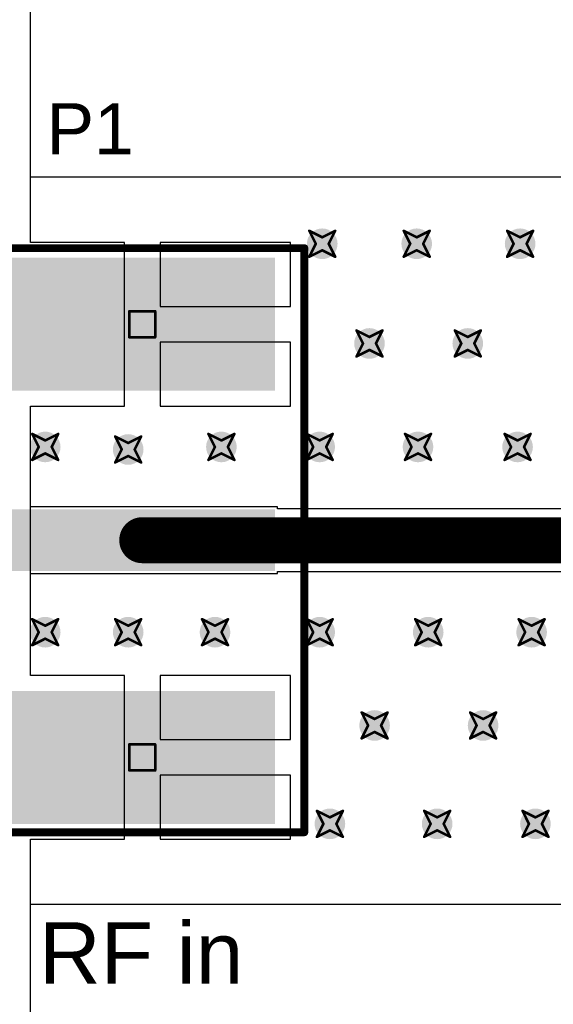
# Model space of a CAD drawing. Header units: millimetres. Extents: x 3.32 to 8.49, y 3.09 to 5.98.
# Tile 14 of 22: x 4.14 to 4.55, y 4.39 to 5.15. Entities that reach past the tile are written whole.
import ezdxf

# ---------------------------------------------------------------- set-up
doc = ezdxf.new("R2010")
doc.units = ezdxf.units.MM
doc.header["$MEASUREMENT"] = 0
for name, color, linetype in [('BottomLayer', 5, 'Continuous'), ('BottomSolder', 6, 'Continuous'), ('DrillDrawing', 1, 'Continuous'), ('PadHoleLayer', 156, 'Continuous'), ('TopLayer', 1, 'Continuous'), ('TopOverlay', 2, 'Continuous'), ('TopPaste', 8, 'Continuous'), ('TopSolder', 216, 'Continuous'), ('ViaHoleLayer', 16, 'Continuous')]:
    doc.layers.add(name, color=color, linetype=linetype)
doc.styles.add('Arial', font='arial.ttf', dxfattribs={"height": 0.2})

# ---------------------------------------------------------------- blocks, each defined once
blk = doc.blocks.new('SMA_SIDE_12')
at = {"layer": 'BottomLayer'}
for points in [[(-0.09843, 0.11911), (-0.09843, 0.21356), (0.09843, 0.21356), (0.09843, 0.11911)], [(-0.09843, -0.21455), (-0.09843, -0.1201), (0.09843, -0.1201), (0.09843, -0.21455)]]:
    blk.add_hatch(color=5, dxfattribs=at).paths.add_polyline_path(points)
at = {"layer": 'BottomSolder'}
for points in [[(-0.10243, 0.11511), (-0.10243, 0.21756), (0.10243, 0.21756), (0.10243, 0.11511)], [(-0.10243, -0.21855), (-0.10243, -0.1161), (0.10243, -0.1161), (0.10243, -0.21855)]]:
    blk.add_hatch(color=6, dxfattribs=at).paths.add_polyline_path(points)
at = {"layer": 'PadHoleLayer'}
h = blk.add_hatch(color=156, dxfattribs=at)
edge = h.paths.add_edge_path()
edge.add_arc((0, 0.16634), 0.01969, 0, 360)
h = blk.add_hatch(color=156, dxfattribs=at)
edge = h.paths.add_edge_path()
edge.add_arc((0, -0.16732), 0.01969, 0, 360)
at = {"layer": 'TopLayer'}
for points in [[(-0.09843, 0.11911), (-0.09843, 0.21356), (0.09843, 0.21356), (0.09843, 0.11911)], [(-0.09843, -0.01969), (-0.09843, 0.01969), (0.09843, 0.01969), (0.09843, -0.01969)], [(-0.09843, -0.21455), (-0.09843, -0.1201), (0.09843, -0.1201), (0.09843, -0.21455)]]:
    blk.add_hatch(color=1, dxfattribs=at).paths.add_polyline_path(points)
at = {"layer": 'TopPaste'}
blk.add_hatch(color=8, dxfattribs=at).paths.add_polyline_path([(-0.09843, -0.01969), (-0.09843, 0.01969), (0.09843, 0.01969), (0.09843, -0.01969)])
at = {"layer": 'TopSolder'}
for points in [[(-0.10243, 0.11511), (-0.10243, 0.21756), (0.10243, 0.21756), (0.10243, 0.11511)], [(-0.10243, -0.02369), (-0.10243, 0.02369), (0.10243, 0.02369), (0.10243, -0.02369)], [(-0.10243, -0.21855), (-0.10243, -0.1161), (0.10243, -0.1161), (0.10243, -0.21855)]]:
    blk.add_hatch(color=216, dxfattribs=at).paths.add_polyline_path(points)
at = {"layer": 'TopOverlay'}
for points, const_width in [([(-0.175, 0.225), (0.125, 0.225)], 0.006), ([(-0.175, 0.125), (-0.175, 0.225)], 0.006), ([(-0.125, -0.225), (-0.125, 0.225)], 0.006), ([(0.125, -0.225), (0.125, 0.225)], 0.006), ([(-0.51227, 0.11711), (-0.50439, 0.12498)], 0.01), ([(-0.50439, 0.12498), (-0.39022, 0.12498)], 0.01), ([(-0.39022, 0.12498), (-0.38235, 0.11711)], 0.01), ([(-0.39022, 0.12498), (-0.39022, 0.12498)], 0.01), ([(-0.51227, 0.11711), (-0.51227, -0.11517)], 0.01), ([(-0.49337, 0.12496), (-0.48471, -0.12305)], 0.00394), ([(-0.47762, 0.12496), (-0.46896, -0.12305)], 0.00394), ([(-0.46109, 0.12498), (-0.45243, -0.12302)], 0.00394), ([(-0.4463, 0.12614), (-0.43764, -0.12186)], 0.00394), ([(-0.43353, 0.12498), (-0.42487, -0.12302)], 0.00394), ([(-0.41778, 0.12498), (-0.40912, -0.12302)], 0.00394), ([(-0.38235, 0.11711), (-0.177, 0.11711)], 0.01), ([(-0.175, -0.125), (-0.175, 0.125)], 0.006), ([(-0.51227, -0.11517), (-0.50439, -0.12305)], 0.01), ([(-0.39022, -0.12305), (-0.38235, -0.11517)], 0.01), ([(-0.38235, -0.11517), (-0.179, -0.11517)], 0.01), ([(-0.50439, -0.12305), (-0.39022, -0.12305)], 0.01), ([(-0.175, -0.125), (-0.175, -0.225)], 0.006), ([(-0.175, -0.225), (0.125, -0.225)], 0.006)]:
    blk.add_lwpolyline(points, dxfattribs=dict(at, const_width=const_width))
for points, const_width in [([(-0.1765, 0.225, 1), (-0.1735, 0.225, 1)], 0.003), ([(-0.1765, 0.225, 1), (-0.1735, 0.225, 1)], 0.003), ([(-0.1265, 0.225, 1), (-0.1235, 0.225, 1)], 0.003), ([(0.1235, 0.225, 1), (0.1265, 0.225, 1)], 0.003), ([(0.1235, 0.225, 1), (0.1265, 0.225, 1)], 0.003), ([(-0.50689, 0.12498, 1), (-0.50189, 0.12498, 1)], 0.005), ([(-0.50689, 0.12498, 1), (-0.50189, 0.12498, 1)], 0.005), ([(-0.39272, 0.12498, 1), (-0.38772, 0.12498, 1)], 0.005), ([(-0.39272, 0.12498, 1), (-0.38772, 0.12498, 1)], 0.005), ([(-0.39272, 0.12498, 1), (-0.38772, 0.12498, 1)], 0.005), ([(-0.39272, 0.12498, 1), (-0.38772, 0.12498, 1)], 0.005), ([(-0.51477, 0.11711, 1), (-0.50977, 0.11711, 1)], 0.005), ([(-0.51477, 0.11711, 1), (-0.50977, 0.11711, 1)], 0.005), ([(-0.49435, 0.12496, 1), (-0.49239, 0.12496, 1)], 0.00197), ([(-0.47861, 0.12496, 1), (-0.47664, 0.12496, 1)], 0.00197), ([(-0.46207, 0.12498, 1), (-0.4601, 0.12498, 1)], 0.00197), ([(-0.44729, 0.12614, 1), (-0.44532, 0.12614, 1)], 0.00197), ([(-0.43451, 0.12498, 1), (-0.43254, 0.12498, 1)], 0.00197), ([(-0.41876, 0.12498, 1), (-0.4168, 0.12498, 1)], 0.00197), ([(-0.38485, 0.11711, 1), (-0.37985, 0.11711, 1)], 0.005), ([(-0.38485, 0.11711, 1), (-0.37985, 0.11711, 1)], 0.005), ([(-0.1795, 0.11711, 1), (-0.1745, 0.11711, 1)], 0.005), ([(-0.1765, 0.125, 1), (-0.1735, 0.125, 1)], 0.003), ([(-0.1765, 0.125, 1), (-0.1735, 0.125, 1)], 0.003), ([(-0.51477, -0.11517, 1), (-0.50977, -0.11517, 1)], 0.005), ([(-0.51477, -0.11517, 1), (-0.50977, -0.11517, 1)], 0.005), ([(-0.38485, -0.11517, 1), (-0.37985, -0.11517, 1)], 0.005), ([(-0.38485, -0.11517, 1), (-0.37985, -0.11517, 1)], 0.005), ([(-0.1815, -0.11517, 1), (-0.1765, -0.11517, 1)], 0.005), ([(-0.50689, -0.12305, 1), (-0.50189, -0.12305, 1)], 0.005), ([(-0.50689, -0.12305, 1), (-0.50189, -0.12305, 1)], 0.005), ([(-0.48569, -0.12305, 1), (-0.48372, -0.12305, 1)], 0.00197), ([(-0.46994, -0.12305, 1), (-0.46798, -0.12305, 1)], 0.00197), ([(-0.45341, -0.12302, 1), (-0.45144, -0.12302, 1)], 0.00197), ([(-0.43863, -0.12186, 1), (-0.43666, -0.12186, 1)], 0.00197), ([(-0.42585, -0.12302, 1), (-0.42388, -0.12302, 1)], 0.00197), ([(-0.4101, -0.12302, 1), (-0.40813, -0.12302, 1)], 0.00197), ([(-0.39272, -0.12305, 1), (-0.38772, -0.12305, 1)], 0.005), ([(-0.39272, -0.12305, 1), (-0.38772, -0.12305, 1)], 0.005), ([(-0.1765, -0.125, 1), (-0.1735, -0.125, 1)], 0.003), ([(-0.1765, -0.125, 1), (-0.1735, -0.125, 1)], 0.003), ([(-0.1765, -0.225, 1), (-0.1735, -0.225, 1)], 0.003), ([(-0.1765, -0.225, 1), (-0.1735, -0.225, 1)], 0.003), ([(-0.1265, -0.225, 1), (-0.1235, -0.225, 1)], 0.003), ([(0.1235, -0.225, 1), (0.1265, -0.225, 1)], 0.003), ([(0.1235, -0.225, 1), (0.1265, -0.225, 1)], 0.003)]:
    blk.add_lwpolyline(points, format="xyb", close=True, dxfattribs=dict(at, const_width=const_width))

msp = doc.modelspace()

# ---------------------------------------------------------------- hatches: boundary and pattern name
at = {"layer": 'BottomLayer'}
h = msp.add_hatch(color=5, dxfattribs=at)
edge = h.paths.add_edge_path()
edge.add_arc((4.37106, 4.98032), 0.01181, 0, 360)
h = msp.add_hatch(color=5, dxfattribs=at)
edge = h.paths.add_edge_path()
edge.add_arc((4.4439, 4.98032), 0.01181, 0, 360)
h = msp.add_hatch(color=5, dxfattribs=at)
edge = h.paths.add_edge_path()
edge.add_arc((4.52362, 4.98032), 0.01181, 0, 360)
h = msp.add_hatch(color=5, dxfattribs=at)
edge = h.paths.add_edge_path()
edge.add_arc((4.40748, 4.90354), 0.01181, 0, 360)
h = msp.add_hatch(color=5, dxfattribs=at)
edge = h.paths.add_edge_path()
edge.add_arc((4.48327, 4.90354), 0.01181, 0, 360)
h = msp.add_hatch(color=5, dxfattribs=at)
edge = h.paths.add_edge_path()
edge.add_arc((4.15748, 4.82382), 0.01181, 0, 360)
h = msp.add_hatch(color=5, dxfattribs=at)
edge = h.paths.add_edge_path()
edge.add_arc((4.22146, 4.82185), 0.01181, 0, 360)
h = msp.add_hatch(color=5, dxfattribs=at)
edge = h.paths.add_edge_path()
edge.add_arc((4.29331, 4.82382), 0.01181, 0, 360)
h = msp.add_hatch(color=5, dxfattribs=at)
edge = h.paths.add_edge_path()
edge.add_arc((4.36909, 4.82382), 0.01181, 0, 360)
h = msp.add_hatch(color=5, dxfattribs=at)
edge = h.paths.add_edge_path()
edge.add_arc((4.44488, 4.82382), 0.01181, 0, 360)
h = msp.add_hatch(color=5, dxfattribs=at)
edge = h.paths.add_edge_path()
edge.add_arc((4.52165, 4.82382), 0.01181, 0, 360)
h = msp.add_hatch(color=5, dxfattribs=at)
edge = h.paths.add_edge_path()
edge.add_arc((4.15748, 4.6811), 0.01181, 0, 360)
h = msp.add_hatch(color=5, dxfattribs=at)
edge = h.paths.add_edge_path()
edge.add_arc((4.22146, 4.6811), 0.01181, 0, 360)
h = msp.add_hatch(color=5, dxfattribs=at)
edge = h.paths.add_edge_path()
edge.add_arc((4.28839, 4.6811), 0.01181, 0, 360)
h = msp.add_hatch(color=5, dxfattribs=at)
edge = h.paths.add_edge_path()
edge.add_arc((4.36909, 4.6811), 0.01181, 0, 360)
h = msp.add_hatch(color=5, dxfattribs=at)
edge = h.paths.add_edge_path()
edge.add_arc((4.45276, 4.6811), 0.01181, 0, 360)
h = msp.add_hatch(color=5, dxfattribs=at)
edge = h.paths.add_edge_path()
edge.add_arc((4.53248, 4.6811), 0.01181, 0, 360)
h = msp.add_hatch(color=5, dxfattribs=at)
edge = h.paths.add_edge_path()
edge.add_arc((4.41142, 4.60925), 0.01181, 0, 360)
h = msp.add_hatch(color=5, dxfattribs=at)
edge = h.paths.add_edge_path()
edge.add_arc((4.49508, 4.60925), 0.01181, 0, 360)
h = msp.add_hatch(color=5, dxfattribs=at)
edge = h.paths.add_edge_path()
edge.add_arc((4.37697, 4.53346), 0.01181, 0, 360)
h = msp.add_hatch(color=5, dxfattribs=at)
edge = h.paths.add_edge_path()
edge.add_arc((4.45965, 4.53346), 0.01181, 0, 360)
h = msp.add_hatch(color=5, dxfattribs=at)
edge = h.paths.add_edge_path()
edge.add_arc((4.53543, 4.53346), 0.01181, 0, 360)
at = {"layer": 'TopLayer'}
h = msp.add_hatch(color=1, dxfattribs=at)
edge = h.paths.add_edge_path()
edge.add_arc((4.37106, 4.98032), 0.01181, 0, 360)
h = msp.add_hatch(color=1, dxfattribs=at)
edge = h.paths.add_edge_path()
edge.add_arc((4.4439, 4.98032), 0.01181, 0, 360)
h = msp.add_hatch(color=1, dxfattribs=at)
edge = h.paths.add_edge_path()
edge.add_arc((4.52362, 4.98032), 0.01181, 0, 360)
h = msp.add_hatch(color=1, dxfattribs=at)
edge = h.paths.add_edge_path()
edge.add_arc((4.40748, 4.90354), 0.01181, 0, 360)
h = msp.add_hatch(color=1, dxfattribs=at)
edge = h.paths.add_edge_path()
edge.add_arc((4.48327, 4.90354), 0.01181, 0, 360)
h = msp.add_hatch(color=1, dxfattribs=at)
edge = h.paths.add_edge_path()
edge.add_arc((4.15748, 4.82382), 0.01181, 0, 360)
h = msp.add_hatch(color=1, dxfattribs=at)
edge = h.paths.add_edge_path()
edge.add_arc((4.22146, 4.82185), 0.01181, 0, 360)
h = msp.add_hatch(color=1, dxfattribs=at)
edge = h.paths.add_edge_path()
edge.add_arc((4.29331, 4.82382), 0.01181, 0, 360)
h = msp.add_hatch(color=1, dxfattribs=at)
edge = h.paths.add_edge_path()
edge.add_arc((4.36909, 4.82382), 0.01181, 0, 360)
h = msp.add_hatch(color=1, dxfattribs=at)
edge = h.paths.add_edge_path()
edge.add_arc((4.44488, 4.82382), 0.01181, 0, 360)
h = msp.add_hatch(color=1, dxfattribs=at)
edge = h.paths.add_edge_path()
edge.add_arc((4.52165, 4.82382), 0.01181, 0, 360)
h = msp.add_hatch(color=1, dxfattribs=at)
edge = h.paths.add_edge_path()
edge.add_arc((4.15748, 4.6811), 0.01181, 0, 360)
h = msp.add_hatch(color=1, dxfattribs=at)
edge = h.paths.add_edge_path()
edge.add_arc((4.22146, 4.6811), 0.01181, 0, 360)
h = msp.add_hatch(color=1, dxfattribs=at)
edge = h.paths.add_edge_path()
edge.add_arc((4.28839, 4.6811), 0.01181, 0, 360)
h = msp.add_hatch(color=1, dxfattribs=at)
edge = h.paths.add_edge_path()
edge.add_arc((4.36909, 4.6811), 0.01181, 0, 360)
h = msp.add_hatch(color=1, dxfattribs=at)
edge = h.paths.add_edge_path()
edge.add_arc((4.45276, 4.6811), 0.01181, 0, 360)
h = msp.add_hatch(color=1, dxfattribs=at)
edge = h.paths.add_edge_path()
edge.add_arc((4.53248, 4.6811), 0.01181, 0, 360)
h = msp.add_hatch(color=1, dxfattribs=at)
edge = h.paths.add_edge_path()
edge.add_arc((4.41142, 4.60925), 0.01181, 0, 360)
h = msp.add_hatch(color=1, dxfattribs=at)
edge = h.paths.add_edge_path()
edge.add_arc((4.49508, 4.60925), 0.01181, 0, 360)
h = msp.add_hatch(color=1, dxfattribs=at)
edge = h.paths.add_edge_path()
edge.add_arc((4.37697, 4.53346), 0.01181, 0, 360)
h = msp.add_hatch(color=1, dxfattribs=at)
edge = h.paths.add_edge_path()
edge.add_arc((4.45965, 4.53346), 0.01181, 0, 360)
h = msp.add_hatch(color=1, dxfattribs=at)
edge = h.paths.add_edge_path()
edge.add_arc((4.53543, 4.53346), 0.01181, 0, 360)
at = {"layer": 'ViaHoleLayer'}
h = msp.add_hatch(color=16, dxfattribs=at)
edge = h.paths.add_edge_path()
edge.add_arc((4.37106, 4.98032), 0.00591, 0, 360)
h = msp.add_hatch(color=16, dxfattribs=at)
edge = h.paths.add_edge_path()
edge.add_arc((4.4439, 4.98032), 0.00591, 0, 360)
h = msp.add_hatch(color=16, dxfattribs=at)
edge = h.paths.add_edge_path()
edge.add_arc((4.52362, 4.98032), 0.00591, 0, 360)
h = msp.add_hatch(color=16, dxfattribs=at)
edge = h.paths.add_edge_path()
edge.add_arc((4.40748, 4.90354), 0.00591, 0, 360)
h = msp.add_hatch(color=16, dxfattribs=at)
edge = h.paths.add_edge_path()
edge.add_arc((4.48327, 4.90354), 0.00591, 0, 360)
h = msp.add_hatch(color=16, dxfattribs=at)
edge = h.paths.add_edge_path()
edge.add_arc((4.15748, 4.82382), 0.00591, 0, 360)
h = msp.add_hatch(color=16, dxfattribs=at)
edge = h.paths.add_edge_path()
edge.add_arc((4.22146, 4.82185), 0.00591, 0, 360)
h = msp.add_hatch(color=16, dxfattribs=at)
edge = h.paths.add_edge_path()
edge.add_arc((4.29331, 4.82382), 0.00591, 0, 360)
h = msp.add_hatch(color=16, dxfattribs=at)
edge = h.paths.add_edge_path()
edge.add_arc((4.36909, 4.82382), 0.00591, 0, 360)
h = msp.add_hatch(color=16, dxfattribs=at)
edge = h.paths.add_edge_path()
edge.add_arc((4.44488, 4.82382), 0.00591, 0, 360)
h = msp.add_hatch(color=16, dxfattribs=at)
edge = h.paths.add_edge_path()
edge.add_arc((4.52165, 4.82382), 0.00591, 0, 360)
h = msp.add_hatch(color=16, dxfattribs=at)
edge = h.paths.add_edge_path()
edge.add_arc((4.15748, 4.6811), 0.00591, 0, 360)
h = msp.add_hatch(color=16, dxfattribs=at)
edge = h.paths.add_edge_path()
edge.add_arc((4.22146, 4.6811), 0.00591, 0, 360)
h = msp.add_hatch(color=16, dxfattribs=at)
edge = h.paths.add_edge_path()
edge.add_arc((4.28839, 4.6811), 0.00591, 0, 360)
h = msp.add_hatch(color=16, dxfattribs=at)
edge = h.paths.add_edge_path()
edge.add_arc((4.36909, 4.6811), 0.00591, 0, 360)
h = msp.add_hatch(color=16, dxfattribs=at)
edge = h.paths.add_edge_path()
edge.add_arc((4.45276, 4.6811), 0.00591, 0, 360)
h = msp.add_hatch(color=16, dxfattribs=at)
edge = h.paths.add_edge_path()
edge.add_arc((4.53248, 4.6811), 0.00591, 0, 360)
h = msp.add_hatch(color=16, dxfattribs=at)
edge = h.paths.add_edge_path()
edge.add_arc((4.41142, 4.60925), 0.00591, 0, 360)
h = msp.add_hatch(color=16, dxfattribs=at)
edge = h.paths.add_edge_path()
edge.add_arc((4.49508, 4.60925), 0.00591, 0, 360)
h = msp.add_hatch(color=16, dxfattribs=at)
edge = h.paths.add_edge_path()
edge.add_arc((4.37697, 4.53346), 0.00591, 0, 360)
h = msp.add_hatch(color=16, dxfattribs=at)
edge = h.paths.add_edge_path()
edge.add_arc((4.45965, 4.53346), 0.00591, 0, 360)
h = msp.add_hatch(color=16, dxfattribs=at)
edge = h.paths.add_edge_path()
edge.add_arc((4.53543, 4.53346), 0.00591, 0, 360)

# ---------------------------------------------------------------- linework, layer by layer
at = {"layer": 'BottomLayer'}
for p, q in [((4.14609, 4.98128), (4.14609, 5.88343)), ((4.2185, 4.98128), (4.14609, 4.98128)), ((4.2185, 4.9183), (4.2185, 4.98128)), ((4.34646, 4.98128), (4.24606, 4.98128)), ((4.24606, 4.98128), (4.24606, 4.93209)), ((4.34646, 4.93209), (4.34646, 4.98128)), ((4.24606, 4.93209), (4.34646, 4.93209)), ((4.2185, 4.85533), (4.2185, 4.9183)), ((4.34646, 4.90453), (4.24606, 4.90453)), ((4.24606, 4.90453), (4.24606, 4.85533)), ((4.34646, 4.85533), (4.34646, 4.90453)), ((4.14609, 4.64762), (4.14609, 4.85533)), ((4.14609, 4.85533), (4.2185, 4.85533)), ((4.24606, 4.85533), (4.34646, 4.85533)), ((4.2185, 4.64762), (4.14609, 4.64762)), ((4.2185, 4.58464), (4.2185, 4.64762)), ((4.34646, 4.64762), (4.24606, 4.64762)), ((4.24606, 4.64762), (4.24606, 4.59843)), ((4.34646, 4.59843), (4.34646, 4.64762)), ((4.24606, 4.59843), (4.34646, 4.59843)), ((4.2185, 4.52167), (4.2185, 4.58464)), ((4.34646, 4.57087), (4.24606, 4.57087)), ((4.24606, 4.57087), (4.24606, 4.52167)), ((4.34646, 4.52167), (4.34646, 4.57087)), ((4.14609, 3.76224), (4.14609, 4.52167)), ((4.14609, 4.52167), (4.2185, 4.52167)), ((4.24606, 4.52167), (4.34646, 4.52167))]:
    msp.add_line(p, q, dxfattribs=at)
at = {"layer": 'DrillDrawing', "const_width": 0.002}
for points in [[(4.36106, 4.99031), (4.37106, 4.98531)], [(4.36106, 4.99031), (4.36606, 4.98032)], [(4.37106, 4.98531), (4.38106, 4.99031)], [(4.37606, 4.98032), (4.38106, 4.99031)], [(4.4339, 4.99031), (4.4439, 4.98531)], [(4.4339, 4.99031), (4.4389, 4.98032)], [(4.4439, 4.98531), (4.4539, 4.99031)], [(4.4489, 4.98032), (4.4539, 4.99031)], [(4.51362, 4.99031), (4.52362, 4.98531)], [(4.51362, 4.99031), (4.51862, 4.98032)], [(4.52362, 4.98531), (4.53362, 4.99031)], [(4.52862, 4.98032), (4.53362, 4.99031)], [(4.36106, 4.97032), (4.36606, 4.98032)], [(4.36106, 4.97032), (4.37106, 4.97532)], [(4.37106, 4.97532), (4.38106, 4.97032)], [(4.37606, 4.98032), (4.38106, 4.97032)], [(4.4339, 4.97032), (4.4389, 4.98032)], [(4.4339, 4.97032), (4.4439, 4.97532)], [(4.4439, 4.97532), (4.4539, 4.97032)], [(4.4489, 4.98032), (4.4539, 4.97032)], [(4.51362, 4.97032), (4.51862, 4.98032)], [(4.51362, 4.97032), (4.52362, 4.97532)], [(4.52362, 4.97532), (4.53362, 4.97032)], [(4.52862, 4.98032), (4.53362, 4.97032)], [(4.22228, 4.92831), (4.24228, 4.92831)], [(4.22228, 4.90831), (4.22228, 4.92831)], [(4.24228, 4.90831), (4.24228, 4.92831)], [(4.22228, 4.90831), (4.24228, 4.90831)], [(4.39748, 4.91354), (4.40748, 4.90854)], [(4.39748, 4.91354), (4.40248, 4.90354)], [(4.40748, 4.90854), (4.41748, 4.91354)], [(4.41248, 4.90354), (4.41748, 4.91354)], [(4.47327, 4.91354), (4.48327, 4.90854)], [(4.47327, 4.91354), (4.47827, 4.90354)], [(4.48327, 4.90854), (4.49327, 4.91354)], [(4.48827, 4.90354), (4.49327, 4.91354)], [(4.39748, 4.89354), (4.40248, 4.90354)], [(4.41248, 4.90354), (4.41748, 4.89354)], [(4.47327, 4.89354), (4.47827, 4.90354)], [(4.48827, 4.90354), (4.49327, 4.89354)], [(4.39748, 4.89354), (4.40748, 4.89854)], [(4.40748, 4.89854), (4.41748, 4.89354)], [(4.47327, 4.89354), (4.48327, 4.89854)], [(4.48327, 4.89854), (4.49327, 4.89354)], [(4.14748, 4.83382), (4.15748, 4.82882)], [(4.14748, 4.83382), (4.15248, 4.82382)], [(4.15748, 4.82882), (4.16748, 4.83382)], [(4.16248, 4.82382), (4.16748, 4.83382)], [(4.21146, 4.83185), (4.22146, 4.82685)], [(4.21146, 4.83185), (4.21646, 4.82185)], [(4.22146, 4.82685), (4.23146, 4.83185)], [(4.22646, 4.82185), (4.23146, 4.83185)], [(4.28331, 4.83382), (4.29331, 4.82882)], [(4.28331, 4.83382), (4.28831, 4.82382)], [(4.29331, 4.82882), (4.30331, 4.83382)], [(4.29831, 4.82382), (4.30331, 4.83382)], [(4.35909, 4.83382), (4.36909, 4.82882)], [(4.35909, 4.83382), (4.36409, 4.82382)], [(4.36909, 4.82882), (4.37909, 4.83382)], [(4.37409, 4.82382), (4.37909, 4.83382)], [(4.43488, 4.83382), (4.44488, 4.82882)], [(4.43488, 4.83382), (4.43988, 4.82382)], [(4.44488, 4.82882), (4.45488, 4.83382)], [(4.44988, 4.82382), (4.45488, 4.83382)], [(4.51165, 4.83382), (4.52165, 4.82882)], [(4.51165, 4.83382), (4.51665, 4.82382)], [(4.52165, 4.82882), (4.53165, 4.83382)], [(4.52665, 4.82382), (4.53165, 4.83382)], [(4.14748, 4.81382), (4.15248, 4.82382)], [(4.16248, 4.82382), (4.16748, 4.81382)], [(4.28331, 4.81382), (4.28831, 4.82382)], [(4.29831, 4.82382), (4.30331, 4.81382)], [(4.35909, 4.81382), (4.36409, 4.82382)], [(4.37409, 4.82382), (4.37909, 4.81382)], [(4.43488, 4.81382), (4.43988, 4.82382)], [(4.44988, 4.82382), (4.45488, 4.81382)], [(4.51165, 4.81382), (4.51665, 4.82382)], [(4.52665, 4.82382), (4.53165, 4.81382)], [(4.14748, 4.81382), (4.15748, 4.81882)], [(4.15748, 4.81882), (4.16748, 4.81382)], [(4.21146, 4.81185), (4.21646, 4.82185)], [(4.21146, 4.81185), (4.22146, 4.81685)], [(4.22146, 4.81685), (4.23146, 4.81185)], [(4.22646, 4.82185), (4.23146, 4.81185)], [(4.28331, 4.81382), (4.29331, 4.81882)], [(4.29331, 4.81882), (4.30331, 4.81382)], [(4.35909, 4.81382), (4.36909, 4.81882)], [(4.36909, 4.81882), (4.37909, 4.81382)], [(4.43488, 4.81382), (4.44488, 4.81882)], [(4.44488, 4.81882), (4.45488, 4.81382)], [(4.51165, 4.81382), (4.52165, 4.81882)], [(4.52165, 4.81882), (4.53165, 4.81382)], [(4.14748, 4.6911), (4.15748, 4.6861)], [(4.14748, 4.6911), (4.15248, 4.6811)], [(4.15748, 4.6861), (4.16748, 4.6911)], [(4.16248, 4.6811), (4.16748, 4.6911)], [(4.21146, 4.6911), (4.22146, 4.6861)], [(4.21146, 4.6911), (4.21646, 4.6811)], [(4.22146, 4.6861), (4.23146, 4.6911)], [(4.22646, 4.6811), (4.23146, 4.6911)], [(4.27839, 4.6911), (4.28839, 4.6861)], [(4.27839, 4.6911), (4.28339, 4.6811)], [(4.28839, 4.6861), (4.29839, 4.6911)], [(4.29339, 4.6811), (4.29839, 4.6911)], [(4.35909, 4.6911), (4.36909, 4.6861)], [(4.35909, 4.6911), (4.36409, 4.6811)], [(4.36909, 4.6861), (4.37909, 4.6911)], [(4.37409, 4.6811), (4.37909, 4.6911)], [(4.44276, 4.6911), (4.45276, 4.6861)], [(4.44276, 4.6911), (4.44776, 4.6811)], [(4.45276, 4.6861), (4.46276, 4.6911)], [(4.45776, 4.6811), (4.46276, 4.6911)], [(4.52248, 4.6911), (4.53248, 4.6861)], [(4.52248, 4.6911), (4.52748, 4.6811)], [(4.53248, 4.6861), (4.54248, 4.6911)], [(4.53748, 4.6811), (4.54248, 4.6911)], [(4.14748, 4.6711), (4.15248, 4.6811)], [(4.16248, 4.6811), (4.16748, 4.6711)], [(4.21146, 4.6711), (4.21646, 4.6811)], [(4.22646, 4.6811), (4.23146, 4.6711)], [(4.27839, 4.6711), (4.28339, 4.6811)], [(4.29339, 4.6811), (4.29839, 4.6711)], [(4.35909, 4.6711), (4.36409, 4.6811)], [(4.37409, 4.6811), (4.37909, 4.6711)], [(4.44276, 4.6711), (4.44776, 4.6811)], [(4.45776, 4.6811), (4.46276, 4.6711)], [(4.52248, 4.6711), (4.52748, 4.6811)], [(4.53748, 4.6811), (4.54248, 4.6711)], [(4.14748, 4.6711), (4.15748, 4.6761)], [(4.15748, 4.6761), (4.16748, 4.6711)], [(4.21146, 4.6711), (4.22146, 4.6761)], [(4.22146, 4.6761), (4.23146, 4.6711)], [(4.27839, 4.6711), (4.28839, 4.6761)], [(4.28839, 4.6761), (4.29839, 4.6711)], [(4.35909, 4.6711), (4.36909, 4.6761)], [(4.36909, 4.6761), (4.37909, 4.6711)], [(4.44276, 4.6711), (4.45276, 4.6761)], [(4.45276, 4.6761), (4.46276, 4.6711)], [(4.52248, 4.6711), (4.53248, 4.6761)], [(4.53248, 4.6761), (4.54248, 4.6711)], [(4.40142, 4.61925), (4.41142, 4.61425)], [(4.40142, 4.61925), (4.40642, 4.60925)], [(4.41142, 4.61425), (4.42142, 4.61925)], [(4.41642, 4.60925), (4.42142, 4.61925)], [(4.48508, 4.61925), (4.49508, 4.61425)], [(4.48508, 4.61925), (4.49008, 4.60925)], [(4.49508, 4.61425), (4.50508, 4.61925)], [(4.50008, 4.60925), (4.50508, 4.61925)], [(4.40142, 4.59925), (4.40642, 4.60925)], [(4.40142, 4.59925), (4.41142, 4.60425)], [(4.41142, 4.60425), (4.42142, 4.59925)], [(4.41642, 4.60925), (4.42142, 4.59925)], [(4.48508, 4.59925), (4.49008, 4.60925)], [(4.48508, 4.59925), (4.49508, 4.60425)], [(4.49508, 4.60425), (4.50508, 4.59925)], [(4.50008, 4.60925), (4.50508, 4.59925)], [(4.22228, 4.59465), (4.24228, 4.59465)], [(4.22228, 4.57465), (4.22228, 4.59465)], [(4.24228, 4.57465), (4.24228, 4.59465)], [(4.22228, 4.57465), (4.24228, 4.57465)], [(4.36697, 4.54346), (4.37697, 4.53846)], [(4.36697, 4.54346), (4.37197, 4.53346)], [(4.37697, 4.53846), (4.38697, 4.54346)], [(4.38197, 4.53346), (4.38697, 4.54346)], [(4.44965, 4.54346), (4.45965, 4.53846)], [(4.44965, 4.54346), (4.45465, 4.53346)], [(4.45965, 4.53846), (4.46965, 4.54346)], [(4.46465, 4.53346), (4.46965, 4.54346)], [(4.52543, 4.54346), (4.53543, 4.53846)], [(4.52543, 4.54346), (4.53043, 4.53346)], [(4.53543, 4.53846), (4.54543, 4.54346)], [(4.54043, 4.53346), (4.54543, 4.54346)], [(4.36697, 4.52346), (4.37197, 4.53346)], [(4.36697, 4.52346), (4.37697, 4.52846)], [(4.37697, 4.52846), (4.38697, 4.52346)], [(4.38197, 4.53346), (4.38697, 4.52346)], [(4.44965, 4.52346), (4.45465, 4.53346)], [(4.44965, 4.52346), (4.45965, 4.52846)], [(4.45965, 4.52846), (4.46965, 4.52346)], [(4.46465, 4.53346), (4.46965, 4.52346)], [(4.52543, 4.52346), (4.53043, 4.53346)], [(4.52543, 4.52346), (4.53543, 4.52846)], [(4.53543, 4.52846), (4.54543, 4.52346)], [(4.54043, 4.53346), (4.54543, 4.52346)]]:
    msp.add_lwpolyline(points, dxfattribs=at)
at = {"layer": 'DrillDrawing', "const_width": 0.001}
for points in [[(4.36056, 4.99031, 1), (4.36156, 4.99031, 1)], [(4.36056, 4.99031, 1), (4.36156, 4.99031, 1)], [(4.38056, 4.99031, 1), (4.38156, 4.99031, 1)], [(4.38056, 4.99031, 1), (4.38156, 4.99031, 1)], [(4.4334, 4.99031, 1), (4.4344, 4.99031, 1)], [(4.4334, 4.99031, 1), (4.4344, 4.99031, 1)], [(4.4534, 4.99031, 1), (4.4544, 4.99031, 1)], [(4.4534, 4.99031, 1), (4.4544, 4.99031, 1)], [(4.51312, 4.99031, 1), (4.51412, 4.99031, 1)], [(4.51312, 4.99031, 1), (4.51412, 4.99031, 1)], [(4.53312, 4.99031, 1), (4.53412, 4.99031, 1)], [(4.53312, 4.99031, 1), (4.53412, 4.99031, 1)], [(4.37056, 4.98531, 1), (4.37156, 4.98531, 1)], [(4.37056, 4.98531, 1), (4.37156, 4.98531, 1)], [(4.4434, 4.98531, 1), (4.4444, 4.98531, 1)], [(4.4434, 4.98531, 1), (4.4444, 4.98531, 1)], [(4.52312, 4.98531, 1), (4.52412, 4.98531, 1)], [(4.52312, 4.98531, 1), (4.52412, 4.98531, 1)], [(4.36556, 4.98032, 1), (4.36656, 4.98032, 1)], [(4.36556, 4.98032, 1), (4.36656, 4.98032, 1)], [(4.37056, 4.97532, 1), (4.37156, 4.97532, 1)], [(4.37056, 4.97532, 1), (4.37156, 4.97532, 1)], [(4.37556, 4.98032, 1), (4.37656, 4.98032, 1)], [(4.37556, 4.98032, 1), (4.37656, 4.98032, 1)], [(4.4384, 4.98032, 1), (4.4394, 4.98032, 1)], [(4.4384, 4.98032, 1), (4.4394, 4.98032, 1)], [(4.4434, 4.97532, 1), (4.4444, 4.97532, 1)], [(4.4434, 4.97532, 1), (4.4444, 4.97532, 1)], [(4.4484, 4.98032, 1), (4.4494, 4.98032, 1)], [(4.4484, 4.98032, 1), (4.4494, 4.98032, 1)], [(4.51812, 4.98032, 1), (4.51912, 4.98032, 1)], [(4.51812, 4.98032, 1), (4.51912, 4.98032, 1)], [(4.52312, 4.97532, 1), (4.52412, 4.97532, 1)], [(4.52312, 4.97532, 1), (4.52412, 4.97532, 1)], [(4.52812, 4.98032, 1), (4.52912, 4.98032, 1)], [(4.52812, 4.98032, 1), (4.52912, 4.98032, 1)], [(4.36056, 4.97032, 1), (4.36156, 4.97032, 1)], [(4.36056, 4.97032, 1), (4.36156, 4.97032, 1)], [(4.38056, 4.97032, 1), (4.38156, 4.97032, 1)], [(4.38056, 4.97032, 1), (4.38156, 4.97032, 1)], [(4.4334, 4.97032, 1), (4.4344, 4.97032, 1)], [(4.4334, 4.97032, 1), (4.4344, 4.97032, 1)], [(4.4534, 4.97032, 1), (4.4544, 4.97032, 1)], [(4.4534, 4.97032, 1), (4.4544, 4.97032, 1)], [(4.51312, 4.97032, 1), (4.51412, 4.97032, 1)], [(4.51312, 4.97032, 1), (4.51412, 4.97032, 1)], [(4.53312, 4.97032, 1), (4.53412, 4.97032, 1)], [(4.53312, 4.97032, 1), (4.53412, 4.97032, 1)], [(4.22178, 4.92831, 1), (4.22278, 4.92831, 1)], [(4.22178, 4.92831, 1), (4.22278, 4.92831, 1)], [(4.24178, 4.92831, 1), (4.24278, 4.92831, 1)], [(4.24178, 4.92831, 1), (4.24278, 4.92831, 1)], [(4.22178, 4.90831, 1), (4.22278, 4.90831, 1)], [(4.22178, 4.90831, 1), (4.22278, 4.90831, 1)], [(4.24178, 4.90831, 1), (4.24278, 4.90831, 1)], [(4.24178, 4.90831, 1), (4.24278, 4.90831, 1)], [(4.39698, 4.91354, 1), (4.39798, 4.91354, 1)], [(4.39698, 4.91354, 1), (4.39798, 4.91354, 1)], [(4.40698, 4.90854, 1), (4.40798, 4.90854, 1)], [(4.40698, 4.90854, 1), (4.40798, 4.90854, 1)], [(4.41698, 4.91354, 1), (4.41798, 4.91354, 1)], [(4.41698, 4.91354, 1), (4.41798, 4.91354, 1)], [(4.47277, 4.91354, 1), (4.47377, 4.91354, 1)], [(4.47277, 4.91354, 1), (4.47377, 4.91354, 1)], [(4.48277, 4.90854, 1), (4.48377, 4.90854, 1)], [(4.48277, 4.90854, 1), (4.48377, 4.90854, 1)], [(4.49277, 4.91354, 1), (4.49377, 4.91354, 1)], [(4.49277, 4.91354, 1), (4.49377, 4.91354, 1)], [(4.40198, 4.90354, 1), (4.40298, 4.90354, 1)], [(4.40198, 4.90354, 1), (4.40298, 4.90354, 1)], [(4.41198, 4.90354, 1), (4.41298, 4.90354, 1)], [(4.41198, 4.90354, 1), (4.41298, 4.90354, 1)], [(4.47777, 4.90354, 1), (4.47877, 4.90354, 1)], [(4.47777, 4.90354, 1), (4.47877, 4.90354, 1)], [(4.48777, 4.90354, 1), (4.48877, 4.90354, 1)], [(4.48777, 4.90354, 1), (4.48877, 4.90354, 1)], [(4.39698, 4.89354, 1), (4.39798, 4.89354, 1)], [(4.39698, 4.89354, 1), (4.39798, 4.89354, 1)], [(4.40698, 4.89854, 1), (4.40798, 4.89854, 1)], [(4.40698, 4.89854, 1), (4.40798, 4.89854, 1)], [(4.41698, 4.89354, 1), (4.41798, 4.89354, 1)], [(4.41698, 4.89354, 1), (4.41798, 4.89354, 1)], [(4.47277, 4.89354, 1), (4.47377, 4.89354, 1)], [(4.47277, 4.89354, 1), (4.47377, 4.89354, 1)], [(4.48277, 4.89854, 1), (4.48377, 4.89854, 1)], [(4.48277, 4.89854, 1), (4.48377, 4.89854, 1)], [(4.49277, 4.89354, 1), (4.49377, 4.89354, 1)], [(4.49277, 4.89354, 1), (4.49377, 4.89354, 1)], [(4.14698, 4.83382, 1), (4.14798, 4.83382, 1)], [(4.14698, 4.83382, 1), (4.14798, 4.83382, 1)], [(4.16698, 4.83382, 1), (4.16798, 4.83382, 1)], [(4.16698, 4.83382, 1), (4.16798, 4.83382, 1)], [(4.21096, 4.83185, 1), (4.21196, 4.83185, 1)], [(4.21096, 4.83185, 1), (4.21196, 4.83185, 1)], [(4.23096, 4.83185, 1), (4.23196, 4.83185, 1)], [(4.23096, 4.83185, 1), (4.23196, 4.83185, 1)], [(4.28281, 4.83382, 1), (4.28381, 4.83382, 1)], [(4.28281, 4.83382, 1), (4.28381, 4.83382, 1)], [(4.30281, 4.83382, 1), (4.30381, 4.83382, 1)], [(4.30281, 4.83382, 1), (4.30381, 4.83382, 1)], [(4.35859, 4.83382, 1), (4.35959, 4.83382, 1)], [(4.35859, 4.83382, 1), (4.35959, 4.83382, 1)], [(4.37859, 4.83382, 1), (4.37959, 4.83382, 1)], [(4.37859, 4.83382, 1), (4.37959, 4.83382, 1)], [(4.43438, 4.83382, 1), (4.43538, 4.83382, 1)], [(4.43438, 4.83382, 1), (4.43538, 4.83382, 1)], [(4.45438, 4.83382, 1), (4.45538, 4.83382, 1)], [(4.45438, 4.83382, 1), (4.45538, 4.83382, 1)], [(4.51115, 4.83382, 1), (4.51215, 4.83382, 1)], [(4.51115, 4.83382, 1), (4.51215, 4.83382, 1)], [(4.53115, 4.83382, 1), (4.53215, 4.83382, 1)], [(4.53115, 4.83382, 1), (4.53215, 4.83382, 1)], [(4.15198, 4.82382, 1), (4.15298, 4.82382, 1)], [(4.15198, 4.82382, 1), (4.15298, 4.82382, 1)], [(4.15698, 4.82882, 1), (4.15798, 4.82882, 1)], [(4.15698, 4.82882, 1), (4.15798, 4.82882, 1)], [(4.16198, 4.82382, 1), (4.16298, 4.82382, 1)], [(4.16198, 4.82382, 1), (4.16298, 4.82382, 1)], [(4.22096, 4.82685, 1), (4.22196, 4.82685, 1)], [(4.22096, 4.82685, 1), (4.22196, 4.82685, 1)], [(4.28781, 4.82382, 1), (4.28881, 4.82382, 1)], [(4.28781, 4.82382, 1), (4.28881, 4.82382, 1)], [(4.29281, 4.82882, 1), (4.29381, 4.82882, 1)], [(4.29281, 4.82882, 1), (4.29381, 4.82882, 1)], [(4.29781, 4.82382, 1), (4.29881, 4.82382, 1)], [(4.29781, 4.82382, 1), (4.29881, 4.82382, 1)], [(4.36359, 4.82382, 1), (4.36459, 4.82382, 1)], [(4.36359, 4.82382, 1), (4.36459, 4.82382, 1)], [(4.36859, 4.82882, 1), (4.36959, 4.82882, 1)], [(4.36859, 4.82882, 1), (4.36959, 4.82882, 1)], [(4.37359, 4.82382, 1), (4.37459, 4.82382, 1)], [(4.37359, 4.82382, 1), (4.37459, 4.82382, 1)], [(4.43938, 4.82382, 1), (4.44038, 4.82382, 1)], [(4.43938, 4.82382, 1), (4.44038, 4.82382, 1)], [(4.44438, 4.82882, 1), (4.44538, 4.82882, 1)], [(4.44438, 4.82882, 1), (4.44538, 4.82882, 1)], [(4.44938, 4.82382, 1), (4.45038, 4.82382, 1)], [(4.44938, 4.82382, 1), (4.45038, 4.82382, 1)], [(4.51615, 4.82382, 1), (4.51715, 4.82382, 1)], [(4.51615, 4.82382, 1), (4.51715, 4.82382, 1)], [(4.52115, 4.82882, 1), (4.52215, 4.82882, 1)], [(4.52115, 4.82882, 1), (4.52215, 4.82882, 1)], [(4.52615, 4.82382, 1), (4.52715, 4.82382, 1)], [(4.52615, 4.82382, 1), (4.52715, 4.82382, 1)], [(4.15698, 4.81882, 1), (4.15798, 4.81882, 1)], [(4.15698, 4.81882, 1), (4.15798, 4.81882, 1)], [(4.21596, 4.82185, 1), (4.21696, 4.82185, 1)], [(4.21596, 4.82185, 1), (4.21696, 4.82185, 1)], [(4.22096, 4.81685, 1), (4.22196, 4.81685, 1)], [(4.22096, 4.81685, 1), (4.22196, 4.81685, 1)], [(4.22596, 4.82185, 1), (4.22696, 4.82185, 1)], [(4.22596, 4.82185, 1), (4.22696, 4.82185, 1)], [(4.29281, 4.81882, 1), (4.29381, 4.81882, 1)], [(4.29281, 4.81882, 1), (4.29381, 4.81882, 1)], [(4.36859, 4.81882, 1), (4.36959, 4.81882, 1)], [(4.36859, 4.81882, 1), (4.36959, 4.81882, 1)], [(4.44438, 4.81882, 1), (4.44538, 4.81882, 1)], [(4.44438, 4.81882, 1), (4.44538, 4.81882, 1)], [(4.52115, 4.81882, 1), (4.52215, 4.81882, 1)], [(4.52115, 4.81882, 1), (4.52215, 4.81882, 1)], [(4.14698, 4.81382, 1), (4.14798, 4.81382, 1)], [(4.14698, 4.81382, 1), (4.14798, 4.81382, 1)], [(4.16698, 4.81382, 1), (4.16798, 4.81382, 1)], [(4.16698, 4.81382, 1), (4.16798, 4.81382, 1)], [(4.21096, 4.81185, 1), (4.21196, 4.81185, 1)], [(4.21096, 4.81185, 1), (4.21196, 4.81185, 1)], [(4.23096, 4.81185, 1), (4.23196, 4.81185, 1)], [(4.23096, 4.81185, 1), (4.23196, 4.81185, 1)], [(4.28281, 4.81382, 1), (4.28381, 4.81382, 1)], [(4.28281, 4.81382, 1), (4.28381, 4.81382, 1)], [(4.30281, 4.81382, 1), (4.30381, 4.81382, 1)], [(4.30281, 4.81382, 1), (4.30381, 4.81382, 1)], [(4.35859, 4.81382, 1), (4.35959, 4.81382, 1)], [(4.35859, 4.81382, 1), (4.35959, 4.81382, 1)], [(4.37859, 4.81382, 1), (4.37959, 4.81382, 1)], [(4.37859, 4.81382, 1), (4.37959, 4.81382, 1)], [(4.43438, 4.81382, 1), (4.43538, 4.81382, 1)], [(4.43438, 4.81382, 1), (4.43538, 4.81382, 1)], [(4.45438, 4.81382, 1), (4.45538, 4.81382, 1)], [(4.45438, 4.81382, 1), (4.45538, 4.81382, 1)], [(4.51115, 4.81382, 1), (4.51215, 4.81382, 1)], [(4.51115, 4.81382, 1), (4.51215, 4.81382, 1)], [(4.53115, 4.81382, 1), (4.53215, 4.81382, 1)], [(4.53115, 4.81382, 1), (4.53215, 4.81382, 1)], [(4.14698, 4.6911, 1), (4.14798, 4.6911, 1)], [(4.14698, 4.6911, 1), (4.14798, 4.6911, 1)], [(4.16698, 4.6911, 1), (4.16798, 4.6911, 1)], [(4.16698, 4.6911, 1), (4.16798, 4.6911, 1)], [(4.21096, 4.6911, 1), (4.21196, 4.6911, 1)], [(4.21096, 4.6911, 1), (4.21196, 4.6911, 1)], [(4.23096, 4.6911, 1), (4.23196, 4.6911, 1)], [(4.23096, 4.6911, 1), (4.23196, 4.6911, 1)], [(4.27789, 4.6911, 1), (4.27889, 4.6911, 1)], [(4.27789, 4.6911, 1), (4.27889, 4.6911, 1)], [(4.29789, 4.6911, 1), (4.29889, 4.6911, 1)], [(4.29789, 4.6911, 1), (4.29889, 4.6911, 1)], [(4.35859, 4.6911, 1), (4.35959, 4.6911, 1)], [(4.35859, 4.6911, 1), (4.35959, 4.6911, 1)], [(4.37859, 4.6911, 1), (4.37959, 4.6911, 1)], [(4.37859, 4.6911, 1), (4.37959, 4.6911, 1)], [(4.44226, 4.6911, 1), (4.44326, 4.6911, 1)], [(4.44226, 4.6911, 1), (4.44326, 4.6911, 1)], [(4.46226, 4.6911, 1), (4.46326, 4.6911, 1)], [(4.46226, 4.6911, 1), (4.46326, 4.6911, 1)], [(4.52198, 4.6911, 1), (4.52298, 4.6911, 1)], [(4.52198, 4.6911, 1), (4.52298, 4.6911, 1)], [(4.54198, 4.6911, 1), (4.54298, 4.6911, 1)], [(4.54198, 4.6911, 1), (4.54298, 4.6911, 1)], [(4.15198, 4.6811, 1), (4.15298, 4.6811, 1)], [(4.15198, 4.6811, 1), (4.15298, 4.6811, 1)], [(4.15698, 4.6861, 1), (4.15798, 4.6861, 1)], [(4.15698, 4.6861, 1), (4.15798, 4.6861, 1)], [(4.16198, 4.6811, 1), (4.16298, 4.6811, 1)], [(4.16198, 4.6811, 1), (4.16298, 4.6811, 1)], [(4.21596, 4.6811, 1), (4.21696, 4.6811, 1)], [(4.21596, 4.6811, 1), (4.21696, 4.6811, 1)], [(4.22096, 4.6861, 1), (4.22196, 4.6861, 1)], [(4.22096, 4.6861, 1), (4.22196, 4.6861, 1)], [(4.22596, 4.6811, 1), (4.22696, 4.6811, 1)], [(4.22596, 4.6811, 1), (4.22696, 4.6811, 1)], [(4.28289, 4.6811, 1), (4.28389, 4.6811, 1)], [(4.28289, 4.6811, 1), (4.28389, 4.6811, 1)], [(4.28789, 4.6861, 1), (4.28889, 4.6861, 1)], [(4.28789, 4.6861, 1), (4.28889, 4.6861, 1)], [(4.29289, 4.6811, 1), (4.29389, 4.6811, 1)], [(4.29289, 4.6811, 1), (4.29389, 4.6811, 1)], [(4.36359, 4.6811, 1), (4.36459, 4.6811, 1)], [(4.36359, 4.6811, 1), (4.36459, 4.6811, 1)], [(4.36859, 4.6861, 1), (4.36959, 4.6861, 1)], [(4.36859, 4.6861, 1), (4.36959, 4.6861, 1)], [(4.37359, 4.6811, 1), (4.37459, 4.6811, 1)], [(4.37359, 4.6811, 1), (4.37459, 4.6811, 1)], [(4.44726, 4.6811, 1), (4.44826, 4.6811, 1)], [(4.44726, 4.6811, 1), (4.44826, 4.6811, 1)], [(4.45226, 4.6861, 1), (4.45326, 4.6861, 1)], [(4.45226, 4.6861, 1), (4.45326, 4.6861, 1)], [(4.45726, 4.6811, 1), (4.45826, 4.6811, 1)], [(4.45726, 4.6811, 1), (4.45826, 4.6811, 1)], [(4.52698, 4.6811, 1), (4.52798, 4.6811, 1)], [(4.52698, 4.6811, 1), (4.52798, 4.6811, 1)], [(4.53198, 4.6861, 1), (4.53298, 4.6861, 1)], [(4.53198, 4.6861, 1), (4.53298, 4.6861, 1)], [(4.53698, 4.6811, 1), (4.53798, 4.6811, 1)], [(4.53698, 4.6811, 1), (4.53798, 4.6811, 1)], [(4.15698, 4.6761, 1), (4.15798, 4.6761, 1)], [(4.15698, 4.6761, 1), (4.15798, 4.6761, 1)], [(4.22096, 4.6761, 1), (4.22196, 4.6761, 1)], [(4.22096, 4.6761, 1), (4.22196, 4.6761, 1)], [(4.28789, 4.6761, 1), (4.28889, 4.6761, 1)], [(4.28789, 4.6761, 1), (4.28889, 4.6761, 1)], [(4.36859, 4.6761, 1), (4.36959, 4.6761, 1)], [(4.36859, 4.6761, 1), (4.36959, 4.6761, 1)], [(4.45226, 4.6761, 1), (4.45326, 4.6761, 1)], [(4.45226, 4.6761, 1), (4.45326, 4.6761, 1)], [(4.53198, 4.6761, 1), (4.53298, 4.6761, 1)], [(4.53198, 4.6761, 1), (4.53298, 4.6761, 1)], [(4.14698, 4.6711, 1), (4.14798, 4.6711, 1)], [(4.14698, 4.6711, 1), (4.14798, 4.6711, 1)], [(4.16698, 4.6711, 1), (4.16798, 4.6711, 1)], [(4.16698, 4.6711, 1), (4.16798, 4.6711, 1)], [(4.21096, 4.6711, 1), (4.21196, 4.6711, 1)], [(4.21096, 4.6711, 1), (4.21196, 4.6711, 1)], [(4.23096, 4.6711, 1), (4.23196, 4.6711, 1)], [(4.23096, 4.6711, 1), (4.23196, 4.6711, 1)], [(4.27789, 4.6711, 1), (4.27889, 4.6711, 1)], [(4.27789, 4.6711, 1), (4.27889, 4.6711, 1)], [(4.29789, 4.6711, 1), (4.29889, 4.6711, 1)], [(4.29789, 4.6711, 1), (4.29889, 4.6711, 1)], [(4.35859, 4.6711, 1), (4.35959, 4.6711, 1)], [(4.35859, 4.6711, 1), (4.35959, 4.6711, 1)], [(4.37859, 4.6711, 1), (4.37959, 4.6711, 1)], [(4.37859, 4.6711, 1), (4.37959, 4.6711, 1)], [(4.44226, 4.6711, 1), (4.44326, 4.6711, 1)], [(4.44226, 4.6711, 1), (4.44326, 4.6711, 1)], [(4.46226, 4.6711, 1), (4.46326, 4.6711, 1)], [(4.46226, 4.6711, 1), (4.46326, 4.6711, 1)], [(4.52198, 4.6711, 1), (4.52298, 4.6711, 1)], [(4.52198, 4.6711, 1), (4.52298, 4.6711, 1)], [(4.54198, 4.6711, 1), (4.54298, 4.6711, 1)], [(4.54198, 4.6711, 1), (4.54298, 4.6711, 1)], [(4.40092, 4.61925, 1), (4.40192, 4.61925, 1)], [(4.40092, 4.61925, 1), (4.40192, 4.61925, 1)], [(4.42092, 4.61925, 1), (4.42192, 4.61925, 1)], [(4.42092, 4.61925, 1), (4.42192, 4.61925, 1)], [(4.48458, 4.61925, 1), (4.48558, 4.61925, 1)], [(4.48458, 4.61925, 1), (4.48558, 4.61925, 1)], [(4.50458, 4.61925, 1), (4.50558, 4.61925, 1)], [(4.50458, 4.61925, 1), (4.50558, 4.61925, 1)], [(4.41092, 4.61425, 1), (4.41192, 4.61425, 1)], [(4.41092, 4.61425, 1), (4.41192, 4.61425, 1)], [(4.49458, 4.61425, 1), (4.49558, 4.61425, 1)], [(4.49458, 4.61425, 1), (4.49558, 4.61425, 1)], [(4.40592, 4.60925, 1), (4.40692, 4.60925, 1)], [(4.40592, 4.60925, 1), (4.40692, 4.60925, 1)], [(4.41092, 4.60425, 1), (4.41192, 4.60425, 1)], [(4.41092, 4.60425, 1), (4.41192, 4.60425, 1)], [(4.41592, 4.60925, 1), (4.41692, 4.60925, 1)], [(4.41592, 4.60925, 1), (4.41692, 4.60925, 1)], [(4.48958, 4.60925, 1), (4.49058, 4.60925, 1)], [(4.48958, 4.60925, 1), (4.49058, 4.60925, 1)], [(4.49458, 4.60425, 1), (4.49558, 4.60425, 1)], [(4.49458, 4.60425, 1), (4.49558, 4.60425, 1)], [(4.49958, 4.60925, 1), (4.50058, 4.60925, 1)], [(4.49958, 4.60925, 1), (4.50058, 4.60925, 1)], [(4.40092, 4.59925, 1), (4.40192, 4.59925, 1)], [(4.40092, 4.59925, 1), (4.40192, 4.59925, 1)], [(4.42092, 4.59925, 1), (4.42192, 4.59925, 1)], [(4.42092, 4.59925, 1), (4.42192, 4.59925, 1)], [(4.48458, 4.59925, 1), (4.48558, 4.59925, 1)], [(4.48458, 4.59925, 1), (4.48558, 4.59925, 1)], [(4.50458, 4.59925, 1), (4.50558, 4.59925, 1)], [(4.50458, 4.59925, 1), (4.50558, 4.59925, 1)], [(4.22178, 4.59465, 1), (4.22278, 4.59465, 1)], [(4.22178, 4.59465, 1), (4.22278, 4.59465, 1)], [(4.24178, 4.59465, 1), (4.24278, 4.59465, 1)], [(4.24178, 4.59465, 1), (4.24278, 4.59465, 1)], [(4.22178, 4.57465, 1), (4.22278, 4.57465, 1)], [(4.22178, 4.57465, 1), (4.22278, 4.57465, 1)], [(4.24178, 4.57465, 1), (4.24278, 4.57465, 1)], [(4.24178, 4.57465, 1), (4.24278, 4.57465, 1)], [(4.36647, 4.54346, 1), (4.36747, 4.54346, 1)], [(4.36647, 4.54346, 1), (4.36747, 4.54346, 1)], [(4.38647, 4.54346, 1), (4.38747, 4.54346, 1)], [(4.38647, 4.54346, 1), (4.38747, 4.54346, 1)], [(4.44915, 4.54346, 1), (4.45015, 4.54346, 1)], [(4.44915, 4.54346, 1), (4.45015, 4.54346, 1)], [(4.46915, 4.54346, 1), (4.47015, 4.54346, 1)], [(4.46915, 4.54346, 1), (4.47015, 4.54346, 1)], [(4.52493, 4.54346, 1), (4.52593, 4.54346, 1)], [(4.52493, 4.54346, 1), (4.52593, 4.54346, 1)], [(4.54493, 4.54346, 1), (4.54593, 4.54346, 1)], [(4.54493, 4.54346, 1), (4.54593, 4.54346, 1)], [(4.37647, 4.53846, 1), (4.37747, 4.53846, 1)], [(4.37647, 4.53846, 1), (4.37747, 4.53846, 1)], [(4.45915, 4.53846, 1), (4.46015, 4.53846, 1)], [(4.45915, 4.53846, 1), (4.46015, 4.53846, 1)], [(4.53493, 4.53846, 1), (4.53593, 4.53846, 1)], [(4.53493, 4.53846, 1), (4.53593, 4.53846, 1)], [(4.37147, 4.53346, 1), (4.37247, 4.53346, 1)], [(4.37147, 4.53346, 1), (4.37247, 4.53346, 1)], [(4.37647, 4.52846, 1), (4.37747, 4.52846, 1)], [(4.37647, 4.52846, 1), (4.37747, 4.52846, 1)], [(4.38147, 4.53346, 1), (4.38247, 4.53346, 1)], [(4.38147, 4.53346, 1), (4.38247, 4.53346, 1)], [(4.45415, 4.53346, 1), (4.45515, 4.53346, 1)], [(4.45415, 4.53346, 1), (4.45515, 4.53346, 1)], [(4.45915, 4.52846, 1), (4.46015, 4.52846, 1)], [(4.45915, 4.52846, 1), (4.46015, 4.52846, 1)], [(4.46415, 4.53346, 1), (4.46515, 4.53346, 1)], [(4.46415, 4.53346, 1), (4.46515, 4.53346, 1)], [(4.52993, 4.53346, 1), (4.53093, 4.53346, 1)], [(4.52993, 4.53346, 1), (4.53093, 4.53346, 1)], [(4.53493, 4.52846, 1), (4.53593, 4.52846, 1)], [(4.53493, 4.52846, 1), (4.53593, 4.52846, 1)], [(4.53993, 4.53346, 1), (4.54093, 4.53346, 1)], [(4.53993, 4.53346, 1), (4.54093, 4.53346, 1)], [(4.36647, 4.52346, 1), (4.36747, 4.52346, 1)], [(4.36647, 4.52346, 1), (4.36747, 4.52346, 1)], [(4.38647, 4.52346, 1), (4.38747, 4.52346, 1)], [(4.38647, 4.52346, 1), (4.38747, 4.52346, 1)], [(4.44915, 4.52346, 1), (4.45015, 4.52346, 1)], [(4.44915, 4.52346, 1), (4.45015, 4.52346, 1)], [(4.46915, 4.52346, 1), (4.47015, 4.52346, 1)], [(4.46915, 4.52346, 1), (4.47015, 4.52346, 1)], [(4.52493, 4.52346, 1), (4.52593, 4.52346, 1)], [(4.52493, 4.52346, 1), (4.52593, 4.52346, 1)], [(4.54493, 4.52346, 1), (4.54593, 4.52346, 1)], [(4.54493, 4.52346, 1), (4.54593, 4.52346, 1)]]:
    msp.add_lwpolyline(points, format="xyb", close=True, dxfattribs=at)
at = {"layer": 'TopLayer'}
for p, q in [((4.14609, 4.98128), (4.14609, 5.03183)), ((4.14609, 5.03183), (5.11347, 5.03183)), ((4.2185, 4.98128), (4.14609, 4.98128)), ((4.2185, 4.9183), (4.2185, 4.98128)), ((4.34646, 4.98128), (4.24606, 4.98128)), ((4.24606, 4.98128), (4.24606, 4.93209)), ((4.34646, 4.93209), (4.34646, 4.98128)), ((4.24606, 4.93209), (4.34646, 4.93209)), ((4.2185, 4.85533), (4.2185, 4.9183)), ((4.34646, 4.90453), (4.24606, 4.90453)), ((4.24606, 4.90453), (4.24606, 4.85533)), ((4.34646, 4.85533), (4.34646, 4.90453)), ((4.14609, 4.77756), (4.14609, 4.85533)), ((4.14609, 4.85533), (4.2185, 4.85533)), ((4.24606, 4.85533), (4.34646, 4.85533)), ((4.33661, 4.77756), (4.14609, 4.77756)), ((4.33661, 4.77605), (4.33661, 4.77756)), ((4.65482, 4.77605), (4.33661, 4.77605)), ((4.14609, 4.64762), (4.14609, 4.72638)), ((4.14609, 4.72638), (4.33661, 4.72638)), ((4.33661, 4.72638), (4.33661, 4.72788)), ((4.33661, 4.72788), (4.65482, 4.72788)), ((4.2185, 4.64762), (4.14609, 4.64762)), ((4.2185, 4.58464), (4.2185, 4.64762)), ((4.34646, 4.64762), (4.24606, 4.64762)), ((4.24606, 4.64762), (4.24606, 4.59843)), ((4.34646, 4.59843), (4.34646, 4.64762)), ((4.24606, 4.59843), (4.34646, 4.59843)), ((4.2185, 4.52167), (4.2185, 4.58464)), ((4.34646, 4.57087), (4.24606, 4.57087)), ((4.24606, 4.57087), (4.24606, 4.52167)), ((4.34646, 4.52167), (4.34646, 4.57087)), ((4.14609, 4.47136), (4.14609, 4.52167)), ((4.14609, 4.52167), (4.2185, 4.52167)), ((4.24606, 4.52167), (4.34646, 4.52167)), ((4.85409, 4.47136), (4.14609, 4.47136))]:
    msp.add_line(p, q, dxfattribs=at)
at = {"layer": 'TopLayer', "const_width": 0.03543}
msp.add_lwpolyline([(4.23228, 4.75197), (4.67126, 4.75197)], dxfattribs=at)
at = {"layer": 'TopLayer', "const_width": 0.01772}
msp.add_lwpolyline([(4.22343, 4.75197, 1), (4.24114, 4.75197, 1)], format="xyb", close=True, dxfattribs=at)

# ---------------------------------------------------------------- block references
at = {"rotation": 360}
msp.add_blockref('SMA_SIDE_12', (4.23228, 4.75197), dxfattribs=at)

# ---------------------------------------------------------------- texts
at = {"layer": 'TopOverlay', "style": 'Arial'}
msp.add_text('P1', height=0.03937, dxfattribs=at).set_placement((4.15846, 5.04921))
msp.add_text('RF in', height=0.047244, rotation=360, dxfattribs=at).set_placement((4.15256, 4.41043))

doc.saveas('drawing.dxf')
